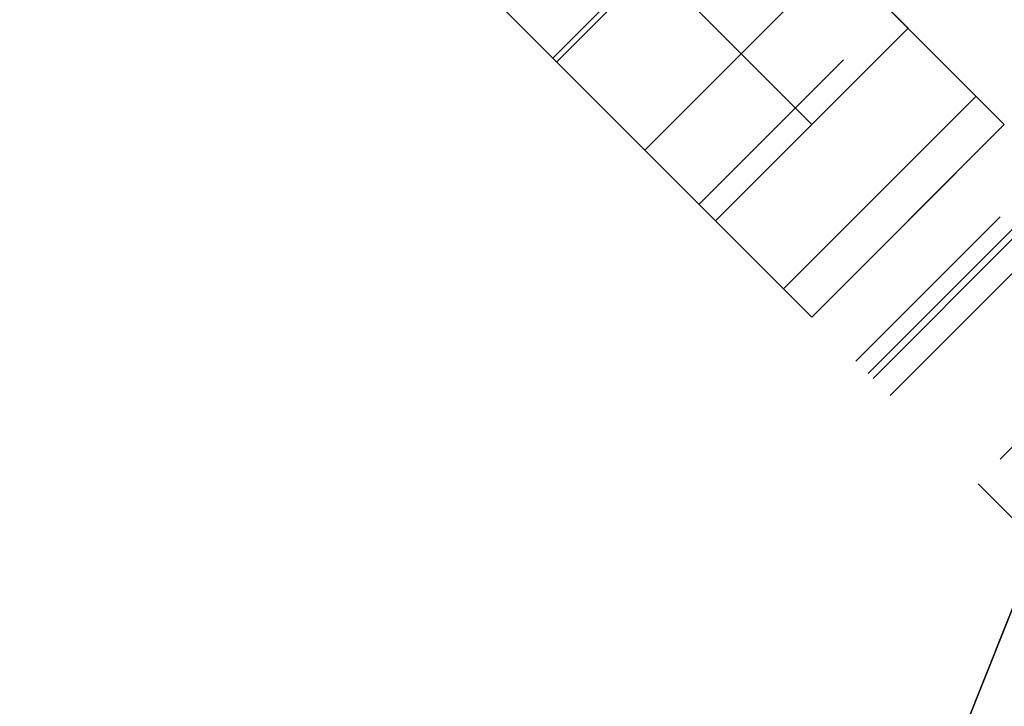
# Model space of a CAD drawing. Header units: millimetres. Extents: x -1690 to 192, y -898 to 54.
# Tile 230 of 256: x 136.02 to 143.25, y -10.46 to -5.42. Entities that reach past the tile are written whole.
import ezdxf

# ---------------------------------------------------------------- set-up
doc = ezdxf.new("R2010")
doc.units = ezdxf.units.MM
doc.header["$MEASUREMENT"] = 0
doc.layers.add('OVIDIO 186x93x72h', color=7, linetype='Continuous')

msp = doc.modelspace()

# ---------------------------------------------------------------- linework, layer by layer
at = {"layer": 'OVIDIO 186x93x72h', "extrusion": (-0.202852, -0.108979, 0.973126)}
for points in [[(41.4568, 164.8137), (41.4568, 325.4695)], [(41.4568, 325.4695), (41.4568, 164.8137)], [(41.7523, 325.4695), (41.7523, 164.8137)], [(42.0477, 325.4695), (42.0477, 164.8137)], [(42.0477, 164.8137), (42.0477, 325.4695)]]:
    msp.add_lwpolyline(points, dxfattribs=at)
at = {"layer": 'OVIDIO 186x93x72h', "extrusion": (-0.235702, -0.235702, 0.942809)}
for points in [[(95.6697, 268.8696), (95.6697, 377.9474)], [(96.6184, 377.9474), (96.6184, 268.8696)], [(94.3687, 365.6213), (94.3687, 260.2133)], [(98.5158, 268.8696), (98.5158, 377.9474)], [(99.4644, 377.9474), (99.4644, 268.8696)], [(93.592, 362.6119), (93.592, 258.0715)]]:
    msp.add_lwpolyline(points, dxfattribs=at)
at = {"layer": 'OVIDIO 186x93x72h', "extrusion": (0.881274, -0.265352, -0.39108)}
for points in [[(33.5072, 655.0029), (77.8201, 712.558)], [(31.6442, 615.7907), (73.5119, 670.1699)]]:
    msp.add_lwpolyline(points, dxfattribs=at)
at = {"layer": 'OVIDIO 186x93x72h', "extrusion": (-0.108979, -0.202852, 0.973126)}
for points in [[(144.8035, 270.7321), (144.8035, 110.0763)], [(144.8035, 110.0763), (144.8035, 270.7321)], [(145.099, 270.7321), (145.099, 110.0763)], [(145.3945, 110.0763), (145.3945, 270.7321)], [(145.3945, 270.7321), (145.3945, 110.0763)]]:
    msp.add_lwpolyline(points, dxfattribs=at)
at = {"layer": 'OVIDIO 186x93x72h', "extrusion": (-0.046296, -0.021464, 0.998697)}
for points in [[(39.9076, 79.4666), (39.9076, 179.9778)], [(41.3938, 78.4984), (41.3938, 179.8028)]]:
    msp.add_lwpolyline(points, dxfattribs=at)
at = {"layer": 'OVIDIO 186x93x72h', "extrusion": (-0.021464, -0.046296, 0.998697)}
for points in [[(141.8248, 11.4438), (141.8248, 112.7465)], [(143.3107, 12.4076), (143.3107, 112.9207)]]:
    msp.add_lwpolyline(points, dxfattribs=at)
at = {"layer": 'OVIDIO 186x93x72h'}
for points in [[(131.7958, 5.2702), (143.2509, -6.1849)], [(142.5438, -5.4778), (132.5029, 4.5631)], [(132.5029, 4.5631), (142.5438, -5.4778)], [(130.3816, 3.856), (141.8367, -7.5991)], [(131.7958, 3.856), (141.8367, -6.1849)], [(131.0887, 3.1489), (141.1296, -6.892)], [(141.1296, -6.892), (131.0887, 3.1489)], [(140.9954, -4.6365), (139.9347, -5.6972)], [(141.0235, -4.6646), (139.9629, -5.7253)], [(142.0242, -4.9582), (140.61, -6.3724)], [(141.1296, -6.892), (142.5438, -5.4778)], [(142.5438, -5.4778), (141.1296, -6.892)], [(141.0083, -6.7707), (142.0689, -5.71)], [(142.0689, -5.71), (141.0083, -6.7707)], [(141.6296, -7.392), (143.0438, -5.9778)], [(143.0438, -5.9778), (141.6296, -7.392)], [(143.0438, -5.9778), (141.6296, -7.392)], [(143.2509, -6.1849), (141.8367, -7.5991)], [(141.8367, -7.5991), (143.2509, -6.1849)], [(143.2509, -6.1849), (141.8367, -7.5991)], [(143.2509, -6.1849), (141.8367, -7.5991)], [(141.8367, -7.5991), (143.2509, -6.1849)], [(142.8974, -6.5385), (141.8367, -7.5991)], [(141.8367, -7.5991), (142.8974, -6.5385)], [(142.8974, -6.5385), (141.8367, -7.5991)], [(142.8974, -6.5385), (141.8367, -7.5991)], [(141.8367, -7.5991), (142.8974, -6.5385)], [(143.2209, -6.862), (142.1603, -7.9227)], [(142.1603, -7.9227), (143.2209, -6.862)], [(143.3116, -6.9527), (142.2509, -8.0133)], [(143.3472, -6.9883), (142.2866, -8.049)], [(143.2196, -8.641), (144.3219, -7.5388)]]:
    msp.add_lwpolyline(points, dxfattribs=at)
at = {"layer": 'OVIDIO 186x93x72h', "extrusion": (-0.324768, 0.324768, 0.888285)}
for points in [[(-96.4203, 390.7354), (-96.4203, 397.8218)], [(-96.4203, 397.8218), (-96.4203, 390.7354)], [(-95.6703, 390.7354), (-95.6703, 397.8218)], [(-94.9203, 390.7354), (-94.9203, 397.8218)], [(-94.9203, 397.8218), (-94.9203, 390.7354)]]:
    msp.add_lwpolyline(points, dxfattribs=at)
at = {"layer": 'OVIDIO 186x93x72h', "extrusion": (-0.015219, 0.015219, 0.999768)}
for points in [[(153.5166, -17.138), (144.1391, -7.7626)], [(152.4561, -18.1987), (143.0785, -8.8234)], [(153.5166, -17.138), (153.2639, -16.8853)], [(153.2639, -16.8853), (153.5166, -17.138)], [(152.9863, -17.6683), (152.7336, -17.4157)], [(153.0924, -17.5623), (154.1948, -18.6644)], [(152.2034, -17.9461), (152.4561, -18.1987)], [(152.4561, -18.1987), (152.2034, -17.9461)], [(155.0017, -18.1984), (154.9731, -18.2264), (154.9437, -18.2539), (154.9133, -18.281), (154.8821, -18.3077), (154.8501, -18.3338), (154.8172, -18.3594), (154.7834, -18.3844), (154.7488, -18.4088), (154.7134, -18.4326), (154.6772, -18.4556), (154.6401, -18.478), (154.6023, -18.4996), (154.5638, -18.5204), (154.5245, -18.5403), (154.4845, -18.5594), (154.4438, -18.5776), (154.4025, -18.5949), (154.3605, -18.6113), (154.318, -18.6266), (154.2749, -18.6409), (154.2313, -18.6542), (154.1872, -18.6664), (154.1427, -18.6775), (154.0978, -18.6876), (154.0525, -18.6964), (154.0068, -18.7042), (153.9609, -18.7107), (153.9148, -18.7161), (153.8685, -18.7204), (153.8221, -18.7234), (153.7755, -18.7252), (153.7289, -18.7258), (153.6823, -18.7252), (153.6358, -18.7234), (153.5893, -18.7204), (153.543, -18.7162), (153.4969, -18.7108), (153.451, -18.7042), (153.4054, -18.6965), (153.3601, -18.6876), (153.3151, -18.6776), (153.2706, -18.6665), (153.2265, -18.6543), (153.1829, -18.641), (153.1398, -18.6267), (153.0973, -18.6114), (153.0553, -18.5951), (153.014, -18.5778), (152.9733, -18.5596), (152.9333, -18.5405), (152.894, -18.5206), (152.8555, -18.4998), (152.8176, -18.4782), (152.7806, -18.4559), (152.7444, -18.4328), (152.7089, -18.4091), (152.6743, -18.3847), (152.6406, -18.3596), (152.6077, -18.3341), (152.5756, -18.3079), (152.5444, -18.2813), (152.5141, -18.2542), (152.4846, -18.2267), (152.4561, -18.1987)], [(152.4561, -18.1987), (152.4846, -18.2267), (152.5141, -18.2542), (152.5444, -18.2813), (152.5756, -18.3079), (152.6077, -18.3341), (152.6406, -18.3596), (152.6743, -18.3847), (152.7089, -18.4091), (152.7444, -18.4328), (152.7806, -18.4559), (152.8176, -18.4782), (152.8555, -18.4998), (152.894, -18.5206), (152.9333, -18.5405), (152.9733, -18.5596), (153.014, -18.5778), (153.0553, -18.5951), (153.0973, -18.6114), (153.1398, -18.6267), (153.1829, -18.641), (153.2265, -18.6543), (153.2706, -18.6665), (153.3151, -18.6776), (153.3601, -18.6876), (153.4054, -18.6965), (153.451, -18.7042), (153.4969, -18.7108), (153.543, -18.7162), (153.5893, -18.7204), (153.6358, -18.7234), (153.6823, -18.7252), (153.7289, -18.7258), (153.7755, -18.7252), (153.8221, -18.7234), (153.8685, -18.7204), (153.9148, -18.7161), (153.9609, -18.7107), (154.0068, -18.7042), (154.0525, -18.6964), (154.0978, -18.6876), (154.1427, -18.6775), (154.1872, -18.6664), (154.2313, -18.6542), (154.2749, -18.6409), (154.318, -18.6266), (154.3605, -18.6113), (154.4025, -18.5949), (154.4438, -18.5776), (154.4845, -18.5594), (154.5245, -18.5403), (154.5638, -18.5204), (154.6023, -18.4996), (154.6401, -18.478), (154.6772, -18.4556), (154.7134, -18.4326), (154.7488, -18.4088), (154.7834, -18.3844), (154.8172, -18.3594), (154.8501, -18.3338), (154.8821, -18.3077), (154.9133, -18.281), (154.9437, -18.2539), (154.9731, -18.2264), (155.0017, -18.1984)]]:
    msp.add_lwpolyline(points, dxfattribs=at)
at = {"layer": 'OVIDIO 186x93x72h', "extrusion": (0.000231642, 0.999884, -0.015217)}
msp.add_lwpolyline([(-146.6076, -2.7815), (-139.1503, 487.0516)], dxfattribs=at)
at = {"layer": 'OVIDIO 186x93x72h', "extrusion": (0.866025, 0.288675, 0.408248)}
for points in [[(-47.6985, -29.5531), (-50.3432, -32.7922)], [(-50.3432, -32.7922), (-47.6985, -29.5531)], [(-48.326, -31.5786), (-50.9055, -34.7377)], [(-50.9055, -34.7377), (-48.326, -31.5786)], [(-50.6786, -32.5183), (-48.0339, -29.2793)], [(-51.014, -32.2445), (-48.3693, -29.0054)], [(-48.3693, -29.0054), (-51.014, -32.2445)]]:
    msp.add_lwpolyline(points, dxfattribs=at)
at = {"layer": 'OVIDIO 186x93x72h', "extrusion": (0.999884, 0.000231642, 0.015217)}
msp.add_lwpolyline([(-11.3407, -4.8408), (-3.8834, 484.9911)], dxfattribs=at)
at = {"layer": 'OVIDIO 186x93x72h', "extrusion": (0.288675, 0.866025, -0.408248)}
for points in [[(-134.5669, 38.8369), (-137.1464, 35.6777)], [(-134.1197, 38.4717), (-136.6992, 35.3125)], [(-136.6992, 35.3125), (-134.1197, 38.4717)]]:
    msp.add_lwpolyline(points, dxfattribs=at)
at = {"layer": 'OVIDIO 186x93x72h', "extrusion": (0.707107, 0.707107, 0)}
for points in [[(-105.6671, -1.6264), (-105.6668, -1.6486), (-105.6661, -1.671), (-105.6648, -1.6936), (-105.663, -1.7163), (-105.6607, -1.7391), (-105.6578, -1.7621), (-105.6544, -1.7852), (-105.6504, -1.8084), (-105.6458, -1.8316), (-105.6406, -1.8549), (-105.6348, -1.8782), (-105.6285, -1.9016), (-105.6215, -1.9249), (-105.6139, -1.9482), (-105.6057, -1.9714), (-105.5969, -1.9945), (-105.5874, -2.0175), (-105.5774, -2.0404), (-105.5667, -2.0632), (-105.5554, -2.0857), (-105.5434, -2.1081), (-105.5309, -2.1302), (-105.5178, -2.152), (-105.5041, -2.1736), (-105.4898, -2.1949), (-105.4749, -2.2159), (-105.4594, -2.2365), (-105.4434, -2.2567), (-105.4269, -2.2766), (-105.4098, -2.296), (-105.3923, -2.315), (-105.3742, -2.3335), (-105.3556, -2.3516), (-105.3367, -2.3692), (-105.3172, -2.3862), (-105.2974, -2.4028), (-105.2771, -2.4188), (-105.2565, -2.4342), (-105.2356, -2.4491), (-105.2143, -2.4634), (-105.1927, -2.4771), (-105.1708, -2.4903), (-105.1487, -2.5028), (-105.1264, -2.5147), (-105.1038, -2.526), (-105.0811, -2.5367), (-105.0582, -2.5468), (-105.0352, -2.5562), (-105.012, -2.565), (-104.9888, -2.5732), (-104.9656, -2.5808), (-104.9422, -2.5878), (-104.9189, -2.5942), (-104.8956, -2.6), (-104.8723, -2.6051), (-104.849, -2.6097), (-104.8259, -2.6137), (-104.8028, -2.6172), (-104.7798, -2.62), (-104.7569, -2.6224), (-104.7342, -2.6242), (-104.7117, -2.6254), (-104.6893, -2.6262), (-104.6671, -2.6264)], [(-104.6671, -2.6264), (-104.6893, -2.6262), (-104.7117, -2.6254), (-104.7342, -2.6242), (-104.7569, -2.6224), (-104.7798, -2.62), (-104.8028, -2.6172), (-104.8259, -2.6137), (-104.849, -2.6097), (-104.8723, -2.6051), (-104.8956, -2.6), (-104.9189, -2.5942), (-104.9422, -2.5878), (-104.9656, -2.5808), (-104.9888, -2.5732), (-105.012, -2.565), (-105.0352, -2.5562), (-105.0582, -2.5468), (-105.0811, -2.5367), (-105.1038, -2.526), (-105.1264, -2.5147), (-105.1487, -2.5028), (-105.1708, -2.4903), (-105.1927, -2.4771), (-105.2143, -2.4634), (-105.2356, -2.4491), (-105.2565, -2.4342), (-105.2771, -2.4188), (-105.2974, -2.4028), (-105.3172, -2.3862), (-105.3367, -2.3692), (-105.3556, -2.3516), (-105.3742, -2.3335), (-105.3923, -2.315), (-105.4098, -2.296), (-105.4269, -2.2766), (-105.4434, -2.2567), (-105.4594, -2.2365), (-105.4749, -2.2159), (-105.4898, -2.1949), (-105.5041, -2.1736), (-105.5178, -2.152), (-105.5309, -2.1302), (-105.5434, -2.1081), (-105.5554, -2.0857), (-105.5667, -2.0632), (-105.5774, -2.0404), (-105.5874, -2.0175), (-105.5969, -1.9945), (-105.6057, -1.9714), (-105.6139, -1.9482), (-105.6215, -1.9249), (-105.6285, -1.9016), (-105.6348, -1.8782), (-105.6406, -1.8549), (-105.6458, -1.8316), (-105.6504, -1.8084), (-105.6544, -1.7852), (-105.6578, -1.7621), (-105.6607, -1.7391), (-105.663, -1.7163), (-105.6648, -1.6936), (-105.6661, -1.671), (-105.6668, -1.6486), (-105.6671, -1.6264)], [(-104.4955, 23.5452), (-104.5625, 23.4765), (-104.6281, 23.406), (-104.6923, 23.3336), (-104.7549, 23.2594), (-104.8159, 23.1834), (-104.8753, 23.1057), (-104.9329, 23.0264), (-104.9887, 22.9454), (-105.0426, 22.8628), (-105.0946, 22.7788), (-105.1446, 22.6933), (-105.1925, 22.6065), (-105.2383, 22.5185), (-105.282, 22.4292), (-105.3234, 22.3389), (-105.3626, 22.2475), (-105.3995, 22.1551), (-105.4341, 22.0619), (-105.4664, 21.9679), (-105.4962, 21.8733), (-105.5237, 21.778), (-105.5488, 21.6823), (-105.5715, 21.5861), (-105.5917, 21.4896), (-105.6095, 21.3929), (-105.6249, 21.296), (-105.6379, 21.1991), (-105.6485, 21.1022), (-105.6566, 21.0054), (-105.6625, 20.9089), (-105.6659, 20.8126), (-105.6671, 20.7167)], [(-105.6671, 20.7167), (-105.6659, 20.8126), (-105.6625, 20.9089), (-105.6566, 21.0054), (-105.6485, 21.1022), (-105.6379, 21.1991), (-105.6249, 21.296), (-105.6095, 21.3929), (-105.5917, 21.4896), (-105.5715, 21.5861), (-105.5488, 21.6823), (-105.5237, 21.778), (-105.4962, 21.8733), (-105.4664, 21.9679), (-105.4341, 22.0619), (-105.3995, 22.1551), (-105.3626, 22.2475), (-105.3234, 22.3389), (-105.282, 22.4292), (-105.2383, 22.5185), (-105.1925, 22.6065), (-105.1446, 22.6933), (-105.0946, 22.7788), (-105.0426, 22.8628), (-104.9887, 22.9454), (-104.9329, 23.0264), (-104.8753, 23.1057), (-104.8159, 23.1834), (-104.7549, 23.2594), (-104.6923, 23.3336), (-104.6281, 23.406), (-104.5625, 23.4765), (-104.4955, 23.5452)], [(-105.3742, 21.7897), (-105.3909, 21.7725), (-105.4073, 21.7549), (-105.4234, 21.7368), (-105.439, 21.7182), (-105.4543, 21.6992), (-105.4691, 21.6798), (-105.4835, 21.66), (-105.4975, 21.6397), (-105.511, 21.6191), (-105.524, 21.5981), (-105.5365, 21.5767), (-105.5484, 21.555), (-105.5599, 21.533), (-105.5708, 21.5107), (-105.5812, 21.4881), (-105.591, 21.4652), (-105.6002, 21.4422), (-105.6088, 21.4189), (-105.6169, 21.3954), (-105.6244, 21.3717), (-105.6312, 21.3479), (-105.6375, 21.3239), (-105.6432, 21.2999), (-105.6482, 21.2758), (-105.6527, 21.2516), (-105.6565, 21.2274), (-105.6598, 21.2031), (-105.6624, 21.1789), (-105.6645, 21.1547), (-105.6659, 21.1306), (-105.6668, 21.1065), (-105.6671, 21.0826)], [(-105.6671, 21.0826), (-105.6668, 21.1065), (-105.6659, 21.1306), (-105.6645, 21.1547), (-105.6624, 21.1789), (-105.6598, 21.2031), (-105.6565, 21.2274), (-105.6527, 21.2516), (-105.6482, 21.2758), (-105.6432, 21.2999), (-105.6375, 21.3239), (-105.6312, 21.3479), (-105.6244, 21.3717), (-105.6169, 21.3954), (-105.6088, 21.4189), (-105.6002, 21.4422), (-105.591, 21.4652), (-105.5812, 21.4881), (-105.5708, 21.5107), (-105.5599, 21.533), (-105.5484, 21.555), (-105.5365, 21.5767), (-105.524, 21.5981), (-105.511, 21.6191), (-105.4975, 21.6397), (-105.4835, 21.66), (-105.4691, 21.6798), (-105.4543, 21.6992), (-105.439, 21.7182), (-105.4234, 21.7368), (-105.4073, 21.7549), (-105.3909, 21.7725), (-105.3742, 21.7897)], [(-104.6671, -2.6264), (-104.6913, -2.6261), (-104.7156, -2.6252), (-104.74, -2.6238), (-104.7644, -2.6217), (-104.7888, -2.619), (-104.8132, -2.6157), (-104.8376, -2.6118), (-104.8619, -2.6073), (-104.8862, -2.6021), (-104.9103, -2.5964), (-104.9343, -2.59), (-104.9582, -2.5831), (-104.9819, -2.5756), (-105.0054, -2.5674), (-105.0287, -2.5587), (-105.0518, -2.5494), (-105.0746, -2.5396), (-105.0972, -2.5292), (-105.1194, -2.5183), (-105.1414, -2.5068), (-105.163, -2.4948), (-105.1842, -2.4823), (-105.2051, -2.4694), (-105.2256, -2.4559), (-105.2457, -2.442), (-105.2654, -2.4277), (-105.2847, -2.4129), (-105.3035, -2.3978), (-105.3219, -2.3822), (-105.3398, -2.3663), (-105.3572, -2.3501), (-105.3742, -2.3335), (-105.3908, -2.3166), (-105.407, -2.2991), (-105.4229, -2.2812), (-105.4384, -2.2628), (-105.4536, -2.244), (-105.4683, -2.2247), (-105.4827, -2.205), (-105.4966, -2.1849), (-105.51, -2.1644), (-105.523, -2.1435), (-105.5355, -2.1223), (-105.5475, -2.1007), (-105.5589, -2.0788), (-105.5699, -2.0565), (-105.5803, -2.034), (-105.5901, -2.0111), (-105.5994, -1.9881), (-105.6081, -1.9648), (-105.6162, -1.9412), (-105.6238, -1.9175), (-105.6307, -1.8937), (-105.637, -1.8696), (-105.6428, -1.8455), (-105.6479, -1.8213), (-105.6524, -1.7969), (-105.6563, -1.7726), (-105.6596, -1.7481), (-105.6623, -1.7237), (-105.6644, -1.6993), (-105.6659, -1.675), (-105.6668, -1.6506), (-105.6671, -1.6264)], [(-104.4955, 23.5452), (-104.5625, 23.4765), (-104.6281, 23.406), (-104.6923, 23.3336), (-104.7549, 23.2594), (-104.8159, 23.1834), (-104.8753, 23.1057), (-104.9329, 23.0264), (-104.9887, 22.9454), (-105.0426, 22.8628), (-105.0946, 22.7788), (-105.1446, 22.6933), (-105.1925, 22.6065), (-105.2383, 22.5185), (-105.282, 22.4292), (-105.3234, 22.3389), (-105.3626, 22.2475), (-105.3995, 22.1551), (-105.4341, 22.0619), (-105.4664, 21.9679), (-105.4962, 21.8733), (-105.5237, 21.778), (-105.5488, 21.6823), (-105.5715, 21.5861), (-105.5917, 21.4896), (-105.6095, 21.3929), (-105.6249, 21.296), (-105.6379, 21.1991), (-105.6485, 21.1022), (-105.6566, 21.0054), (-105.6625, 20.9089), (-105.6659, 20.8126), (-105.6671, 20.7167)], [(-107.6671, -2.6264), (-107.6227, -2.6259), (-107.5779, -2.6244), (-107.5328, -2.6219), (-107.4874, -2.6183), (-107.4417, -2.6137), (-107.3957, -2.6079), (-107.3495, -2.601), (-107.3032, -2.593), (-107.2567, -2.5839), (-107.2101, -2.5735), (-107.1634, -2.562), (-107.1168, -2.5492), (-107.0701, -2.5353), (-107.0236, -2.5201), (-106.9772, -2.5036), (-106.9309, -2.486), (-106.8848, -2.4671), (-106.8391, -2.447), (-106.7936, -2.4256), (-106.7485, -2.403), (-106.7038, -2.3792), (-106.6596, -2.3541), (-106.6158, -2.3279), (-106.5727, -2.3004), (-106.5301, -2.2718), (-106.4882, -2.242), (-106.447, -2.2111), (-106.4065, -2.1791), (-106.3668, -2.146), (-106.3279, -2.1119), (-106.2899, -2.0768), (-106.2529, -2.0406), (-106.2167, -2.0036), (-106.1816, -1.9656), (-106.1475, -1.9267), (-106.1144, -1.887), (-106.0824, -1.8465), (-106.0515, -1.8053), (-106.0217, -1.7634), (-105.9931, -1.7208), (-105.9656, -1.6777), (-105.9394, -1.6339), (-105.9143, -1.5897), (-105.8905, -1.545), (-105.8679, -1.4999), (-105.8465, -1.4544), (-105.8264, -1.4087), (-105.8075, -1.3626), (-105.7898, -1.3163), (-105.7734, -1.2699), (-105.7582, -1.2234), (-105.7443, -1.1767), (-105.7315, -1.1301), (-105.72, -1.0834), (-105.7096, -1.0368), (-105.7005, -0.9903), (-105.6925, -0.944), (-105.6856, -0.8978), (-105.6798, -0.8518), (-105.6752, -0.8061), (-105.6716, -0.7607), (-105.6691, -0.7156), (-105.6676, -0.6708), (-105.6671, -0.6264)], [(-105.6671, -0.6264), (-105.6676, -0.6708), (-105.6691, -0.7156), (-105.6716, -0.7607), (-105.6752, -0.8061), (-105.6798, -0.8518), (-105.6856, -0.8978), (-105.6925, -0.944), (-105.7005, -0.9903), (-105.7096, -1.0368), (-105.72, -1.0834), (-105.7315, -1.1301), (-105.7443, -1.1767), (-105.7582, -1.2234), (-105.7734, -1.2699), (-105.7898, -1.3163), (-105.8075, -1.3626), (-105.8264, -1.4087), (-105.8465, -1.4544), (-105.8679, -1.4999), (-105.8905, -1.545), (-105.9143, -1.5897), (-105.9394, -1.6339), (-105.9656, -1.6777), (-105.9931, -1.7208), (-106.0217, -1.7634), (-106.0515, -1.8053), (-106.0824, -1.8465), (-106.1144, -1.887), (-106.1475, -1.9267), (-106.1816, -1.9656), (-106.2167, -2.0036), (-106.2529, -2.0406), (-106.2899, -2.0768), (-106.3279, -2.1119), (-106.3668, -2.146), (-106.4065, -2.1791), (-106.447, -2.2111), (-106.4882, -2.242), (-106.5301, -2.2718), (-106.5727, -2.3004), (-106.6158, -2.3279), (-106.6596, -2.3541), (-106.7038, -2.3792), (-106.7485, -2.403), (-106.7936, -2.4256), (-106.8391, -2.447), (-106.8848, -2.4671), (-106.9309, -2.486), (-106.9772, -2.5036), (-107.0236, -2.5201), (-107.0701, -2.5353), (-107.1168, -2.5492), (-107.1634, -2.562), (-107.2101, -2.5735), (-107.2567, -2.5839), (-107.3032, -2.593), (-107.3495, -2.601), (-107.3957, -2.6079), (-107.4417, -2.6137), (-107.4874, -2.6183), (-107.5328, -2.6219), (-107.5779, -2.6244), (-107.6227, -2.6259), (-107.6671, -2.6264)], [(-105.6671, 21.0826), (-105.6668, 21.1065), (-105.6659, 21.1306), (-105.6645, 21.1547), (-105.6624, 21.1789), (-105.6598, 21.2031), (-105.6565, 21.2274), (-105.6527, 21.2516), (-105.6482, 21.2758), (-105.6432, 21.2999), (-105.6375, 21.3239), (-105.6312, 21.3479), (-105.6244, 21.3717), (-105.6169, 21.3954), (-105.6088, 21.4189), (-105.6002, 21.4422), (-105.591, 21.4652), (-105.5812, 21.4881), (-105.5708, 21.5107), (-105.5599, 21.533), (-105.5484, 21.555), (-105.5365, 21.5767), (-105.524, 21.5981), (-105.511, 21.6191), (-105.4975, 21.6397), (-105.4835, 21.66), (-105.4691, 21.6798), (-105.4543, 21.6992), (-105.439, 21.7182), (-105.4234, 21.7368), (-105.4073, 21.7549), (-105.3909, 21.7725), (-105.3742, 21.7897)], [(-105.6671, 20.7167), (-105.6659, 20.8126), (-105.6625, 20.9089), (-105.6566, 21.0054), (-105.6485, 21.1022), (-105.6379, 21.1991), (-105.6249, 21.296), (-105.6095, 21.3929), (-105.5917, 21.4896), (-105.5715, 21.5861), (-105.5488, 21.6823), (-105.5237, 21.778), (-105.4962, 21.8733), (-105.4664, 21.9679), (-105.4341, 22.0619), (-105.3995, 22.1551), (-105.3626, 22.2475), (-105.3234, 22.3389), (-105.282, 22.4292), (-105.2383, 22.5185), (-105.1925, 22.6065), (-105.1446, 22.6933), (-105.0946, 22.7788), (-105.0426, 22.8628), (-104.9887, 22.9454), (-104.9329, 23.0264), (-104.8753, 23.1057), (-104.8159, 23.1834), (-104.7549, 23.2594), (-104.6923, 23.3336), (-104.6281, 23.406), (-104.5625, 23.4765), (-104.4955, 23.5452)], [(-104.4955, 23.5452), (-104.5625, 23.4765), (-104.6281, 23.406), (-104.6923, 23.3336), (-104.7549, 23.2594), (-104.8159, 23.1834), (-104.8753, 23.1057), (-104.9329, 23.0264), (-104.9887, 22.9454), (-105.0426, 22.8628), (-105.0946, 22.7788), (-105.1446, 22.6933), (-105.1925, 22.6065), (-105.2383, 22.5185), (-105.282, 22.4292), (-105.3234, 22.3389), (-105.3626, 22.2475), (-105.3995, 22.1551), (-105.4341, 22.0619), (-105.4664, 21.9679), (-105.4962, 21.8733), (-105.5237, 21.778), (-105.5488, 21.6823), (-105.5715, 21.5861), (-105.5917, 21.4896), (-105.6095, 21.3929), (-105.6249, 21.296), (-105.6379, 21.1991), (-105.6485, 21.1022), (-105.6566, 21.0054), (-105.6625, 20.9089), (-105.6659, 20.8126), (-105.6671, 20.7167)], [(-105.6671, -1.6264), (-105.6668, -1.6486), (-105.6661, -1.671), (-105.6648, -1.6936), (-105.663, -1.7163), (-105.6607, -1.7391), (-105.6578, -1.7621), (-105.6544, -1.7852), (-105.6504, -1.8084), (-105.6458, -1.8316), (-105.6406, -1.8549), (-105.6348, -1.8782), (-105.6285, -1.9016), (-105.6215, -1.9249), (-105.6139, -1.9482), (-105.6057, -1.9714), (-105.5969, -1.9945), (-105.5874, -2.0175), (-105.5774, -2.0404), (-105.5667, -2.0632), (-105.5554, -2.0857), (-105.5434, -2.1081), (-105.5309, -2.1302), (-105.5178, -2.152), (-105.5041, -2.1736), (-105.4898, -2.1949), (-105.4749, -2.2159), (-105.4594, -2.2365), (-105.4434, -2.2567), (-105.4269, -2.2766), (-105.4098, -2.296), (-105.3923, -2.315), (-105.3742, -2.3335), (-105.3556, -2.3516), (-105.3367, -2.3692), (-105.3172, -2.3862), (-105.2974, -2.4028), (-105.2771, -2.4188), (-105.2565, -2.4342), (-105.2356, -2.4491), (-105.2143, -2.4634), (-105.1927, -2.4771), (-105.1708, -2.4903), (-105.1487, -2.5028), (-105.1264, -2.5147), (-105.1038, -2.526), (-105.0811, -2.5367), (-105.0582, -2.5468), (-105.0352, -2.5562), (-105.012, -2.565), (-104.9888, -2.5732), (-104.9656, -2.5808), (-104.9422, -2.5878), (-104.9189, -2.5942), (-104.8956, -2.6), (-104.8723, -2.6051), (-104.849, -2.6097), (-104.8259, -2.6137), (-104.8028, -2.6172), (-104.7798, -2.62), (-104.7569, -2.6224), (-104.7342, -2.6242), (-104.7117, -2.6254), (-104.6893, -2.6262), (-104.6671, -2.6264)], [(-104.6671, -2.6264), (-104.6893, -2.6262), (-104.7117, -2.6254), (-104.7342, -2.6242), (-104.7569, -2.6224), (-104.7798, -2.62), (-104.8028, -2.6172), (-104.8259, -2.6137), (-104.849, -2.6097), (-104.8723, -2.6051), (-104.8956, -2.6), (-104.9189, -2.5942), (-104.9422, -2.5878), (-104.9656, -2.5808), (-104.9888, -2.5732), (-105.012, -2.565), (-105.0352, -2.5562), (-105.0582, -2.5468), (-105.0811, -2.5367), (-105.1038, -2.526), (-105.1264, -2.5147), (-105.1487, -2.5028), (-105.1708, -2.4903), (-105.1927, -2.4771), (-105.2143, -2.4634), (-105.2356, -2.4491), (-105.2565, -2.4342), (-105.2771, -2.4188), (-105.2974, -2.4028), (-105.3172, -2.3862), (-105.3367, -2.3692), (-105.3556, -2.3516), (-105.3742, -2.3335), (-105.3923, -2.315), (-105.4098, -2.296), (-105.4269, -2.2766), (-105.4434, -2.2567), (-105.4594, -2.2365), (-105.4749, -2.2159), (-105.4898, -2.1949), (-105.5041, -2.1736), (-105.5178, -2.152), (-105.5309, -2.1302), (-105.5434, -2.1081), (-105.5554, -2.0857), (-105.5667, -2.0632), (-105.5774, -2.0404), (-105.5874, -2.0175), (-105.5969, -1.9945), (-105.6057, -1.9714), (-105.6139, -1.9482), (-105.6215, -1.9249), (-105.6285, -1.9016), (-105.6348, -1.8782), (-105.6406, -1.8549), (-105.6458, -1.8316), (-105.6504, -1.8084), (-105.6544, -1.7852), (-105.6578, -1.7621), (-105.6607, -1.7391), (-105.663, -1.7163), (-105.6648, -1.6936), (-105.6661, -1.671), (-105.6668, -1.6486), (-105.6671, -1.6264)], [(-105.6671, -0.6264), (-105.6677, -0.6765), (-105.6696, -0.7267), (-105.6727, -0.7769), (-105.6772, -0.827), (-105.6828, -0.8771), (-105.6898, -0.927), (-105.698, -0.9767), (-105.7074, -1.0262), (-105.7181, -1.0754), (-105.7301, -1.1243), (-105.7432, -1.1729), (-105.7575, -1.221), (-105.773, -1.2687), (-105.7897, -1.3158), (-105.8074, -1.3625), (-105.8263, -1.4085), (-105.8463, -1.4539), (-105.8673, -1.4987), (-105.8894, -1.5428), (-105.9124, -1.5861), (-105.9364, -1.6288), (-105.9613, -1.6706), (-105.9871, -1.7116), (-106.0137, -1.7518), (-106.0412, -1.7911), (-106.0694, -1.8295), (-106.0984, -1.867), (-106.128, -1.9036), (-106.1583, -1.9393), (-106.1893, -1.9741), (-106.2208, -2.0078), (-106.2529, -2.0406), (-106.2857, -2.0727), (-106.3194, -2.1042), (-106.3542, -2.1352), (-106.3898, -2.1655), (-106.4265, -2.1951), (-106.464, -2.2241), (-106.5024, -2.2523), (-106.5417, -2.2798), (-106.5819, -2.3064), (-106.6229, -2.3322), (-106.6647, -2.3571), (-106.7073, -2.3811), (-106.7507, -2.4041), (-106.7948, -2.4262), (-106.8396, -2.4472), (-106.885, -2.4672), (-106.931, -2.4861), (-106.9777, -2.5038), (-107.0248, -2.5205), (-107.0725, -2.536), (-107.1206, -2.5503), (-107.1692, -2.5634), (-107.2181, -2.5754), (-107.2673, -2.5861), (-107.3168, -2.5955), (-107.3665, -2.6037), (-107.4164, -2.6107), (-107.4665, -2.6163), (-107.5166, -2.6208), (-107.5668, -2.6239), (-107.617, -2.6258), (-107.6671, -2.6264)], [(-105.3742, 21.7897), (-105.3909, 21.7725), (-105.4073, 21.7549), (-105.4234, 21.7368), (-105.439, 21.7182), (-105.4543, 21.6992), (-105.4691, 21.6798), (-105.4835, 21.66), (-105.4975, 21.6397), (-105.511, 21.6191), (-105.524, 21.5981), (-105.5365, 21.5767), (-105.5484, 21.555), (-105.5599, 21.533), (-105.5708, 21.5107), (-105.5812, 21.4881), (-105.591, 21.4652), (-105.6002, 21.4422), (-105.6088, 21.4189), (-105.6169, 21.3954), (-105.6244, 21.3717), (-105.6312, 21.3479), (-105.6375, 21.3239), (-105.6432, 21.2999), (-105.6482, 21.2758), (-105.6527, 21.2516), (-105.6565, 21.2274), (-105.6598, 21.2031), (-105.6624, 21.1789), (-105.6645, 21.1547), (-105.6659, 21.1306), (-105.6668, 21.1065), (-105.6671, 21.0826)], [(-105.6671, 21.0826), (-105.6668, 21.1065), (-105.6659, 21.1306), (-105.6645, 21.1547), (-105.6624, 21.1789), (-105.6598, 21.2031), (-105.6565, 21.2274), (-105.6527, 21.2516), (-105.6482, 21.2758), (-105.6432, 21.2999), (-105.6375, 21.3239), (-105.6312, 21.3479), (-105.6244, 21.3717), (-105.6169, 21.3954), (-105.6088, 21.4189), (-105.6002, 21.4422), (-105.591, 21.4652), (-105.5812, 21.4881), (-105.5708, 21.5107), (-105.5599, 21.533), (-105.5484, 21.555), (-105.5365, 21.5767), (-105.524, 21.5981), (-105.511, 21.6191), (-105.4975, 21.6397), (-105.4835, 21.66), (-105.4691, 21.6798), (-105.4543, 21.6992), (-105.439, 21.7182), (-105.4234, 21.7368), (-105.4073, 21.7549), (-105.3909, 21.7725), (-105.3742, 21.7897)], [(-107.6671, -2.6264), (-107.6227, -2.6259), (-107.5779, -2.6244), (-107.5328, -2.6219), (-107.4874, -2.6183), (-107.4417, -2.6137), (-107.3957, -2.6079), (-107.3495, -2.601), (-107.3032, -2.593), (-107.2567, -2.5839), (-107.2101, -2.5735), (-107.1634, -2.562), (-107.1168, -2.5492), (-107.0701, -2.5353), (-107.0236, -2.5201), (-106.9772, -2.5036), (-106.9309, -2.486), (-106.8848, -2.4671), (-106.8391, -2.447), (-106.7936, -2.4256), (-106.7485, -2.403), (-106.7038, -2.3792), (-106.6596, -2.3541), (-106.6158, -2.3279), (-106.5727, -2.3004), (-106.5301, -2.2718), (-106.4882, -2.242), (-106.447, -2.2111), (-106.4065, -2.1791), (-106.3668, -2.146), (-106.3279, -2.1119), (-106.2899, -2.0768), (-106.2529, -2.0406), (-106.2167, -2.0036), (-106.1816, -1.9656), (-106.1475, -1.9267), (-106.1144, -1.887), (-106.0824, -1.8465), (-106.0515, -1.8053), (-106.0217, -1.7634), (-105.9931, -1.7208), (-105.9656, -1.6777), (-105.9394, -1.6339), (-105.9143, -1.5897), (-105.8905, -1.545), (-105.8679, -1.4999), (-105.8465, -1.4544), (-105.8264, -1.4087), (-105.8075, -1.3626), (-105.7898, -1.3163), (-105.7734, -1.2699), (-105.7582, -1.2234), (-105.7443, -1.1767), (-105.7315, -1.1301), (-105.72, -1.0834), (-105.7096, -1.0368), (-105.7005, -0.9903), (-105.6925, -0.944), (-105.6856, -0.8978), (-105.6798, -0.8518), (-105.6752, -0.8061), (-105.6716, -0.7607), (-105.6691, -0.7156), (-105.6676, -0.6708), (-105.6671, -0.6264)], [(-105.6671, -0.6264), (-105.6676, -0.6708), (-105.6691, -0.7156), (-105.6716, -0.7607), (-105.6752, -0.8061), (-105.6798, -0.8518), (-105.6856, -0.8978), (-105.6925, -0.944), (-105.7005, -0.9903), (-105.7096, -1.0368), (-105.72, -1.0834), (-105.7315, -1.1301), (-105.7443, -1.1767), (-105.7582, -1.2234), (-105.7734, -1.2699), (-105.7898, -1.3163), (-105.8075, -1.3626), (-105.8264, -1.4087), (-105.8465, -1.4544), (-105.8679, -1.4999), (-105.8905, -1.545), (-105.9143, -1.5897), (-105.9394, -1.6339), (-105.9656, -1.6777), (-105.9931, -1.7208), (-106.0217, -1.7634), (-106.0515, -1.8053), (-106.0824, -1.8465), (-106.1144, -1.887), (-106.1475, -1.9267), (-106.1816, -1.9656), (-106.2167, -2.0036), (-106.2529, -2.0406), (-106.2899, -2.0768), (-106.3279, -2.1119), (-106.3668, -2.146), (-106.4065, -2.1791), (-106.447, -2.2111), (-106.4882, -2.242), (-106.5301, -2.2718), (-106.5727, -2.3004), (-106.6158, -2.3279), (-106.6596, -2.3541), (-106.7038, -2.3792), (-106.7485, -2.403), (-106.7936, -2.4256), (-106.8391, -2.447), (-106.8848, -2.4671), (-106.9309, -2.486), (-106.9772, -2.5036), (-107.0236, -2.5201), (-107.0701, -2.5353), (-107.1168, -2.5492), (-107.1634, -2.562), (-107.2101, -2.5735), (-107.2567, -2.5839), (-107.3032, -2.593), (-107.3495, -2.601), (-107.3957, -2.6079), (-107.4417, -2.6137), (-107.4874, -2.6183), (-107.5328, -2.6219), (-107.5779, -2.6244), (-107.6227, -2.6259), (-107.6671, -2.6264)]]:
    msp.add_lwpolyline(points, dxfattribs=at)
at = {"layer": 'OVIDIO 186x93x72h', "extrusion": (1, 0, 0)}
for points in [[(-6.1849, 21.0826), (-6.1849, -1.6264)], [(-6.1849, -1.6264), (-6.1849, 21.0826)], [(-6.5385, 20.7167), (-6.5385, -0.6264)], [(-6.5385, -0.6264), (-6.5385, 20.7167)], [(-6.892, 21.0826), (-6.892, -1.6264)], [(-7.0688, -0.6264), (-7.0688, 20.7167)], [(-7.5991, -1.6264), (-7.5991, 21.0826)], [(-7.5991, -0.6264), (-7.5991, 20.7167)], [(-7.5991, 20.7167), (-7.5991, -0.6264)]]:
    msp.add_lwpolyline(points, dxfattribs=at)
at = {"layer": 'OVIDIO 186x93x72h', "extrusion": (-9.85324e-08, -9.85311e-08, 1)}
for points in [[(142.4129, -8.1752), (143.4736, -7.1146)], [(143.4736, -7.1146), (142.4129, -8.1752)]]:
    msp.add_lwpolyline(points, dxfattribs=at)
at = {"layer": 'OVIDIO 186x93x72h', "extrusion": (0, 1, 0)}
msp.add_lwpolyline([(-141.8367, 21.0826), (-141.8367, -1.6264)], dxfattribs=at)
at = {"layer": 'OVIDIO 186x93x72h', "extrusion": (0.999884, 0.000231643, 0.015217)}
for points in [[(-18.3115, -4.9469), (-8.2083, 658.6789)], [(-8.2083, 658.6789), (-18.3115, -4.9469)]]:
    msp.add_lwpolyline(points, dxfattribs=at)
at = {"layer": 'OVIDIO 186x93x72h', "extrusion": (0.059039, 0.126731, 0.990179)}
for points in [[(-131.7979, 41.0577), (-131.7979, 43.7751)], [(-131.7979, 43.7751), (-131.7979, 41.0577)]]:
    msp.add_lwpolyline(points, dxfattribs=at)
at = {"layer": 'OVIDIO 186x93x72h', "extrusion": (0.055576, 0.123922, 0.990734)}
msp.add_lwpolyline([(-132.7204, 40.2634), (-132.7204, 42.9787)], dxfattribs=at)
at = {"layer": 'OVIDIO 186x93x72h', "extrusion": (0.052191, 0.121008, 0.991279)}
for points in [[(-133.6184, 42.1724), (-133.6184, 39.4586)], [(-133.6184, 39.4586), (-133.6184, 42.1724)]]:
    msp.add_lwpolyline(points, dxfattribs=at)
at = {"layer": 'OVIDIO 186x93x72h', "extrusion": (-0.004948, 0.999843, -0.017019)}
for points in [[(-141.8819, 664.4452), (-141.463, 663.0048)], [(-141.463, 663.0048), (-141.8819, 664.4452)]]:
    msp.add_lwpolyline(points, dxfattribs=at)
at = {"layer": 'OVIDIO 186x93x72h', "extrusion": (0.366639, 0.922113, -0.123629)}
for points in [[(-134.5801, 663.6707), (-134.6787, 663.6467), (-134.779, 663.6259), (-134.8809, 663.6084), (-134.9841, 663.5943), (-135.0362, 663.5885), (-135.0886, 663.5837), (-135.1412, 663.5798), (-135.1941, 663.5767), (-135.2472, 663.5746), (-135.3005, 663.5735), (-135.3539, 663.5733), (-135.4075, 663.574), (-135.4613, 663.5757), (-135.5151, 663.5784), (-135.5689, 663.5821), (-135.6229, 663.5867), (-135.6768, 663.5924), (-135.7307, 663.599), (-135.7846, 663.6066), (-135.8384, 663.6152), (-135.8921, 663.6247), (-135.9457, 663.6353), (-135.9992, 663.6468), (-136.0524, 663.6594), (-136.1055, 663.6729), (-136.1583, 663.6874), (-136.2109, 663.7028), (-136.2632, 663.7193), (-136.3152, 663.7366), (-136.3669, 663.7549), (-136.4182, 663.7742), (-136.4691, 663.7944), (-136.5196, 663.8154), (-136.5697, 663.8374), (-136.6193, 663.8603), (-136.6684, 663.884), (-136.717, 663.9086), (-136.7651, 663.9341), (-136.8127, 663.9603), (-136.8597, 663.9874), (-136.9061, 664.0153), (-136.9519, 664.0439), (-136.997, 664.0733), (-137.0415, 664.1034), (-137.0854, 664.1342), (-137.1286, 664.1657), (-137.1711, 664.1979), (-137.2128, 664.2307), (-137.2539, 664.2641), (-137.2942, 664.2982), (-137.3338, 664.3328), (-137.3727, 664.368), (-137.448, 664.44), (-137.5202, 664.5139), (-137.5893, 664.5896), (-137.6551, 664.6669)], [(-137.6551, 664.6669), (-137.5893, 664.5896), (-137.5202, 664.5139), (-137.448, 664.44), (-137.3727, 664.368), (-137.3338, 664.3328), (-137.2942, 664.2982), (-137.2539, 664.2641), (-137.2128, 664.2307), (-137.1711, 664.1979), (-137.1286, 664.1657), (-137.0854, 664.1342), (-137.0415, 664.1034), (-136.997, 664.0733), (-136.9519, 664.0439), (-136.9061, 664.0153), (-136.8597, 663.9874), (-136.8127, 663.9603), (-136.7651, 663.9341), (-136.717, 663.9086), (-136.6684, 663.884), (-136.6193, 663.8603), (-136.5697, 663.8374), (-136.5196, 663.8154), (-136.4691, 663.7944), (-136.4182, 663.7742), (-136.3669, 663.7549), (-136.3152, 663.7366), (-136.2632, 663.7193), (-136.2109, 663.7028), (-136.1583, 663.6874), (-136.1055, 663.6729), (-136.0524, 663.6594), (-135.9992, 663.6468), (-135.9457, 663.6353), (-135.8921, 663.6247), (-135.8384, 663.6152), (-135.7846, 663.6066), (-135.7307, 663.599), (-135.6768, 663.5924), (-135.6229, 663.5867), (-135.5689, 663.5821), (-135.5151, 663.5784), (-135.4613, 663.5757), (-135.4075, 663.574), (-135.3539, 663.5733), (-135.3005, 663.5735), (-135.2472, 663.5746), (-135.1941, 663.5767), (-135.1412, 663.5798), (-135.0886, 663.5837), (-135.0362, 663.5885), (-134.9841, 663.5943), (-134.8809, 663.6084), (-134.779, 663.6259), (-134.6787, 663.6467), (-134.5801, 663.6707)], [(-136.4969, 665.62), (-136.464, 665.5814), (-136.4295, 665.5436), (-136.3934, 665.5066), (-136.3557, 665.4706), (-136.3363, 665.453), (-136.3165, 665.4357), (-136.2963, 665.4187), (-136.2758, 665.402), (-136.2549, 665.3856), (-136.2336, 665.3695), (-136.212, 665.3537), (-136.1901, 665.3383), (-136.1679, 665.3232), (-136.1453, 665.3086), (-136.1224, 665.2942), (-136.0992, 665.2803), (-136.0757, 665.2668), (-136.0519, 665.2537), (-136.0279, 665.2409), (-136.0036, 665.2286), (-135.979, 665.2168), (-135.9542, 665.2053), (-135.9291, 665.1943), (-135.9039, 665.1838), (-135.8784, 665.1737), (-135.8528, 665.1641), (-135.827, 665.1549), (-135.801, 665.1463), (-135.7748, 665.138), (-135.7485, 665.1303), (-135.7221, 665.1231), (-135.6956, 665.1163), (-135.6689, 665.11), (-135.6422, 665.1043), (-135.6154, 665.099), (-135.5885, 665.0942), (-135.5616, 665.0899), (-135.5347, 665.0861), (-135.5077, 665.0828), (-135.4808, 665.08), (-135.4538, 665.0777), (-135.4269, 665.0758), (-135.4, 665.0745), (-135.3731, 665.0736), (-135.3463, 665.0733), (-135.3196, 665.0734), (-135.2929, 665.0739), (-135.2664, 665.075), (-135.24, 665.0765), (-135.2136, 665.0785), (-135.1875, 665.0809), (-135.1614, 665.0838), (-135.1098, 665.0908), (-135.0589, 665.0996), (-135.0087, 665.11), (-134.9594, 665.122)], [(-134.9594, 665.122), (-135.0087, 665.11), (-135.0589, 665.0996), (-135.1098, 665.0908), (-135.1614, 665.0838), (-135.1875, 665.0809), (-135.2136, 665.0785), (-135.24, 665.0765), (-135.2664, 665.075), (-135.2929, 665.0739), (-135.3196, 665.0734), (-135.3463, 665.0733), (-135.3731, 665.0736), (-135.4, 665.0745), (-135.4269, 665.0758), (-135.4538, 665.0777), (-135.4808, 665.08), (-135.5077, 665.0828), (-135.5347, 665.0861), (-135.5616, 665.0899), (-135.5885, 665.0942), (-135.6154, 665.099), (-135.6422, 665.1043), (-135.6689, 665.11), (-135.6956, 665.1163), (-135.7221, 665.1231), (-135.7485, 665.1303), (-135.7748, 665.138), (-135.801, 665.1463), (-135.827, 665.1549), (-135.8528, 665.1641), (-135.8784, 665.1737), (-135.9039, 665.1838), (-135.9291, 665.1943), (-135.9542, 665.2053), (-135.979, 665.2168), (-136.0036, 665.2286), (-136.0279, 665.2409), (-136.0519, 665.2537), (-136.0757, 665.2668), (-136.0992, 665.2803), (-136.1224, 665.2942), (-136.1453, 665.3086), (-136.1679, 665.3232), (-136.1901, 665.3383), (-136.212, 665.3537), (-136.2336, 665.3695), (-136.2549, 665.3856), (-136.2758, 665.402), (-136.2963, 665.4187), (-136.3165, 665.4357), (-136.3363, 665.453), (-136.3557, 665.4706), (-136.3934, 665.5066), (-136.4295, 665.5436), (-136.464, 665.5814), (-136.4969, 665.62)]]:
    msp.add_lwpolyline(points, dxfattribs=at)
at = {"layer": 'OVIDIO 186x93x72h', "extrusion": (0.276089, -0.12261, 0.953279)}
msp.add_lwpolyline([(49.956, 73.9112), (49.956, 71.5885)], dxfattribs=at)
at = {"layer": 'OVIDIO 186x93x72h', "extrusion": (0.045678, 0.114881, 0.992329)}
for points in [[(-136.0261, 37.8195), (-136.0261, 146.7353)], [(-136.7135, 37.8195), (-136.7135, 146.7343)]]:
    msp.add_lwpolyline(points, dxfattribs=at)
at = {"layer": 'OVIDIO 186x93x72h', "extrusion": (0.000995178, 0.999995, 0.002882)}
msp.add_lwpolyline([(-143.4148, 665.1844), (-142.7412, 663.2336)], dxfattribs=at)
at = {"layer": 'OVIDIO 186x93x72h'}
for points in [[(143.9254, -8.1903, 665.5894), (143.6504, -8.8819, 665.6821), (104.1497, -108.2279, 679.0015)], [(104.1497, -108.2279, 679.0015), (143.6504, -8.8819, 665.6821), (143.9254, -8.1903, 665.5894)]]:
    msp.add_polyline3d(points, dxfattribs=at)

doc.saveas('drawing.dxf')
